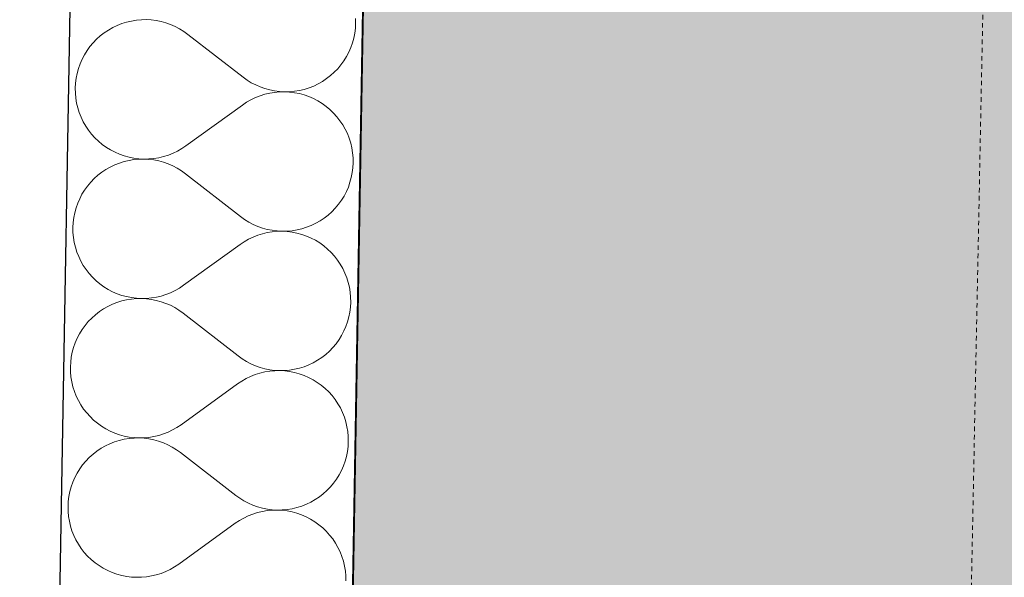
# Model space of a CAD drawing. Header units: millimetres. Extents: x -25972 to 4516, y -2839 to 20217.
# Tile 40 of 114: x -20521 to -19983, y 8548 to 8853. Entities that reach past the tile are written whole.
import ezdxf

# ---------------------------------------------------------------- set-up
doc = ezdxf.new("R2010")
doc.units = ezdxf.units.MM
doc.header["$MEASUREMENT"] = 0
doc.linetypes.add('Wipeout_Contour', pattern=[1000, 0, -1000])
doc.linetypes.add('Čárkovaná M', pattern=[4.5, 2.5, -2])
for name, color, linetype in [('7._POHLED ZÁPADNÍ_1_3D prvky fasada nove', 7, 'Continuous'), ('7._POHLED ZÁPADNÍ_1_Konstrukce - nosné', 7, 'Continuous'), ('7._POHLED ZÁPADNÍ_1_Nové_Konstrukce - nosné', 7, 'Continuous'), ('7._POHLED ZÁPADNÍ_1_Nové_Výplně – Řezové', 7, 'Continuous'), ('7._POHLED ZÁPADNÍ_1_TZB - voda', 7, 'Continuous'), ('7._POHLED ZÁPADNÍ_1_Výplně – Řezové', 7, 'Continuous')]:
    doc.layers.add(name, color=color, linetype=linetype)

# ---------------------------------------------------------------- blocks, each defined once
blk = doc.blocks.new('*X32', base_point=(-26739.77, -6860.77))
at = {"layer": '7._POHLED ZÁPADNÍ_1_Nové_Výplně – Řezové', "color": 21, "linetype": 'Continuous', "lineweight": 20, "true_color": 0xffaaaa}
for p, q in [((-20454.49, 8853.05), (-20457.2, 8852.81)), ((-20451.77, 8853.1), (-20454.49, 8853.05)), ((-20449.05, 8852.95), (-20451.77, 8853.1)), ((-20446.36, 8852.61), (-20449.05, 8852.95)), ((-20337.53, 8851.1), (-20337.58, 8853.82)), ((-20470.12, 8848.76), (-20472.48, 8847.42)), ((-20467.66, 8849.94), (-20470.12, 8848.76)), ((-20465.13, 8850.93), (-20467.66, 8849.94)), ((-20462.53, 8851.75), (-20465.13, 8850.93)), ((-20459.89, 8852.37), (-20462.53, 8851.75)), ((-20457.2, 8852.81), (-20459.89, 8852.37)), ((-20443.69, 8852.08), (-20446.36, 8852.61)), ((-20441.06, 8851.36), (-20443.69, 8852.08)), ((-20438.5, 8850.45), (-20441.06, 8851.36)), ((-20436, 8849.36), (-20438.5, 8850.45)), ((-20433.59, 8848.1), (-20436, 8849.36)), ((-20431.28, 8846.67), (-20433.59, 8848.1)), ((-20338.01, 8845.69), (-20337.67, 8848.39)), ((-20337.67, 8848.39), (-20337.53, 8851.1)), ((-20478.91, 8842.42), (-20480.8, 8840.46)), ((-20476.89, 8844.24), (-20478.91, 8842.42)), ((-20474.74, 8845.9), (-20476.89, 8844.24)), ((-20472.48, 8847.42), (-20474.74, 8845.9)), ((-20429.07, 8845.08), (-20431.28, 8846.67)), ((-20399, 8821.69), (-20429.07, 8845.08)), ((-20339.26, 8840.39), (-20338.54, 8843.02)), ((-20338.54, 8843.02), (-20338.01, 8845.69)), ((-20482.55, 8838.37), (-20484.14, 8836.16)), ((-20480.8, 8840.46), (-20482.55, 8838.37)), ((-20341.25, 8835.33), (-20340.16, 8837.83)), ((-20340.16, 8837.83), (-20339.26, 8840.39)), ((-20486.83, 8831.44), (-20487.91, 8828.94)), ((-20485.57, 8833.85), (-20486.83, 8831.44)), ((-20484.14, 8836.16), (-20485.57, 8833.85)), ((-20343.94, 8830.61), (-20342.51, 8832.92)), ((-20342.51, 8832.92), (-20341.25, 8835.33)), ((-20488.82, 8826.38), (-20489.54, 8823.75)), ((-20487.91, 8828.94), (-20488.82, 8826.38)), ((-20349.16, 8824.36), (-20347.27, 8826.31)), ((-20347.27, 8826.31), (-20345.53, 8828.4)), ((-20345.53, 8828.4), (-20343.94, 8830.61)), ((-20490.07, 8821.09), (-20490.4, 8818.39)), ((-20489.54, 8823.75), (-20490.07, 8821.09)), ((-20399, 8821.69), (-20396.8, 8820.1)), ((-20355.6, 8819.36), (-20353.33, 8820.87)), ((-20353.33, 8820.87), (-20351.19, 8822.54)), ((-20351.19, 8822.54), (-20349.16, 8824.36)), ((-20490.4, 8818.39), (-20490.55, 8815.67)), ((-20490.55, 8815.67), (-20490.5, 8812.95)), ((-20396.8, 8820.1), (-20394.48, 8818.67)), ((-20394.48, 8818.67), (-20392.07, 8817.41)), ((-20392.07, 8817.41), (-20389.58, 8816.32)), ((-20389.58, 8816.32), (-20387.01, 8815.42)), ((-20387.01, 8815.42), (-20384.39, 8814.7)), ((-20365.54, 8815.03), (-20362.95, 8815.84)), ((-20362.95, 8815.84), (-20360.41, 8816.84)), ((-20360.41, 8816.84), (-20357.96, 8818.01)), ((-20357.96, 8818.01), (-20355.6, 8819.36)), ((-20490.5, 8812.95), (-20490.26, 8810.24)), ((-20490.26, 8810.24), (-20489.82, 8807.56)), ((-20392.19, 8810.5), (-20394.64, 8809.32)), ((-20389.66, 8811.5), (-20392.19, 8810.5)), ((-20387.07, 8812.31), (-20389.66, 8811.5)), ((-20384.42, 8812.94), (-20387.07, 8812.31)), ((-20381.73, 8813.38), (-20384.42, 8812.94)), ((-20384.39, 8814.7), (-20381.72, 8814.16)), ((-20379.03, 8813.63), (-20381.73, 8813.38)), ((-20381.72, 8814.16), (-20379.02, 8813.82)), ((-20376.31, 8813.68), (-20379.03, 8813.63)), ((-20379.02, 8813.82), (-20376.31, 8813.68)), ((-20376.31, 8813.68), (-20373.59, 8813.73)), ((-20373.59, 8813.54), (-20376.31, 8813.68)), ((-20373.59, 8813.73), (-20370.88, 8813.97)), ((-20370.89, 8813.2), (-20373.59, 8813.54)), ((-20368.22, 8812.67), (-20370.89, 8813.2)), ((-20370.88, 8813.97), (-20368.19, 8814.4)), ((-20365.6, 8811.95), (-20368.22, 8812.67)), ((-20368.19, 8814.4), (-20365.54, 8815.03)), ((-20363.03, 8811.05), (-20365.6, 8811.95)), ((-20360.53, 8809.97), (-20363.03, 8811.05)), ((-20358.12, 8808.71), (-20360.53, 8809.97)), ((-20489.82, 8807.56), (-20489.19, 8804.91)), ((-20489.19, 8804.91), (-20488.38, 8802.31)), ((-20399.27, 8806.46), (-20430.14, 8784.14)), ((-20397.01, 8807.97), (-20399.27, 8806.46)), ((-20394.64, 8809.32), (-20397.01, 8807.97)), ((-20355.81, 8807.28), (-20358.12, 8808.71)), ((-20353.6, 8805.69), (-20355.81, 8807.28)), ((-20351.51, 8803.95), (-20353.6, 8805.69)), ((-20488.38, 8802.31), (-20487.38, 8799.78)), ((-20487.38, 8799.78), (-20486.2, 8797.33)), ((-20349.55, 8802.06), (-20351.51, 8803.95)), ((-20347.73, 8800.04), (-20349.55, 8802.06)), ((-20346.06, 8797.89), (-20347.73, 8800.04)), ((-20486.2, 8797.33), (-20484.86, 8794.96)), ((-20484.86, 8794.96), (-20483.34, 8792.7)), ((-20344.55, 8795.63), (-20346.06, 8797.89)), ((-20343.2, 8793.27), (-20344.55, 8795.63)), ((-20483.34, 8792.7), (-20481.67, 8790.56)), ((-20481.67, 8790.56), (-20479.85, 8788.53)), ((-20479.85, 8788.53), (-20477.9, 8786.65)), ((-20342.02, 8790.81), (-20343.2, 8793.27)), ((-20341.03, 8788.28), (-20342.02, 8790.81)), ((-20477.9, 8786.65), (-20475.81, 8784.9)), ((-20475.81, 8784.9), (-20473.6, 8783.31)), ((-20473.6, 8783.31), (-20471.28, 8781.89)), ((-20432.4, 8782.62), (-20430.14, 8784.14)), ((-20340.21, 8785.69), (-20341.03, 8788.28)), ((-20339.59, 8783.04), (-20340.21, 8785.69)), ((-20339.15, 8780.35), (-20339.59, 8783.04)), ((-20471.28, 8781.89), (-20468.87, 8780.63)), ((-20468.87, 8780.63), (-20466.38, 8779.54)), ((-20466.38, 8779.54), (-20463.81, 8778.64)), ((-20463.81, 8778.64), (-20461.18, 8777.92)), ((-20461.18, 8777.92), (-20458.52, 8777.4)), ((-20447.67, 8777.21), (-20444.99, 8777.65)), ((-20444.99, 8777.65), (-20442.34, 8778.28)), ((-20442.34, 8778.28), (-20439.74, 8779.1)), ((-20439.74, 8779.1), (-20437.21, 8780.1)), ((-20437.21, 8780.1), (-20434.76, 8781.27)), ((-20434.76, 8781.27), (-20432.4, 8782.62)), ((-20338.91, 8777.64), (-20339.15, 8780.35)), ((-20338.86, 8774.92), (-20338.91, 8777.64)), ((-20471.44, 8772.58), (-20473.81, 8771.24)), ((-20468.99, 8773.76), (-20471.44, 8772.58)), ((-20466.46, 8774.75), (-20468.99, 8773.76)), ((-20463.86, 8775.57), (-20466.46, 8774.75)), ((-20461.21, 8776.19), (-20463.86, 8775.57)), ((-20458.53, 8776.63), (-20461.21, 8776.19)), ((-20455.82, 8776.87), (-20458.53, 8776.63)), ((-20458.52, 8777.4), (-20455.82, 8777.06)), ((-20455.82, 8777.06), (-20453.1, 8776.92)), ((-20453.1, 8776.92), (-20455.82, 8776.87)), ((-20453.1, 8776.92), (-20450.38, 8776.97)), ((-20450.38, 8776.77), (-20453.1, 8776.92)), ((-20450.38, 8776.97), (-20447.67, 8777.21)), ((-20447.68, 8776.43), (-20450.38, 8776.77)), ((-20445.02, 8775.9), (-20447.68, 8776.43)), ((-20442.39, 8775.18), (-20445.02, 8775.9)), ((-20439.83, 8774.27), (-20442.39, 8775.18)), ((-20437.33, 8773.19), (-20439.83, 8774.27)), ((-20434.92, 8771.92), (-20437.33, 8773.19)), ((-20339, 8772.21), (-20338.86, 8774.92)), ((-20478.22, 8768.06), (-20480.24, 8766.24)), ((-20476.07, 8769.73), (-20478.22, 8768.06)), ((-20473.81, 8771.24), (-20476.07, 8769.73)), ((-20432.61, 8770.49), (-20434.92, 8771.92)), ((-20430.4, 8768.9), (-20432.61, 8770.49)), ((-20400.33, 8745.52), (-20430.4, 8768.9)), ((-20339.87, 8766.84), (-20339.34, 8769.51)), ((-20339.34, 8769.51), (-20339, 8772.21)), ((-20483.88, 8762.19), (-20485.47, 8759.99)), ((-20482.13, 8764.28), (-20483.88, 8762.19)), ((-20480.24, 8766.24), (-20482.13, 8764.28)), ((-20342.58, 8759.16), (-20341.49, 8761.65)), ((-20341.49, 8761.65), (-20340.59, 8764.22)), ((-20340.59, 8764.22), (-20339.87, 8766.84)), ((-20486.9, 8757.67), (-20488.16, 8755.26)), ((-20485.47, 8759.99), (-20486.9, 8757.67)), ((-20345.27, 8754.43), (-20343.84, 8756.74)), ((-20343.84, 8756.74), (-20342.58, 8759.16)), ((-20489.24, 8752.77), (-20490.15, 8750.2)), ((-20488.16, 8755.26), (-20489.24, 8752.77)), ((-20348.6, 8750.14), (-20346.86, 8752.22)), ((-20346.86, 8752.22), (-20345.27, 8754.43)), ((-20490.87, 8747.58), (-20491.39, 8744.91)), ((-20490.15, 8750.2), (-20490.87, 8747.58)), ((-20400.33, 8745.52), (-20398.12, 8743.92)), ((-20354.66, 8744.69), (-20352.51, 8746.36)), ((-20352.51, 8746.36), (-20350.49, 8748.18)), ((-20350.49, 8748.18), (-20348.6, 8750.14)), ((-20491.73, 8742.21), (-20491.88, 8739.49)), ((-20491.39, 8744.91), (-20491.73, 8742.21)), ((-20398.12, 8743.92), (-20395.81, 8742.49)), ((-20395.81, 8742.49), (-20393.4, 8741.23)), ((-20393.4, 8741.23), (-20390.91, 8740.14)), ((-20390.91, 8740.14), (-20388.34, 8739.24)), ((-20364.27, 8739.66), (-20361.74, 8740.66)), ((-20361.74, 8740.66), (-20359.29, 8741.83)), ((-20359.29, 8741.83), (-20356.92, 8743.18)), ((-20356.92, 8743.18), (-20354.66, 8744.69)), ((-20491.88, 8739.49), (-20491.83, 8736.77)), ((-20491.83, 8736.77), (-20491.58, 8734.06)), ((-20390.99, 8735.32), (-20393.52, 8734.32)), ((-20388.39, 8736.14), (-20390.99, 8735.32)), ((-20385.75, 8736.76), (-20388.39, 8736.14)), ((-20388.34, 8739.24), (-20385.72, 8738.52)), ((-20383.06, 8737.2), (-20385.75, 8736.76)), ((-20385.72, 8738.52), (-20383.05, 8737.99)), ((-20380.35, 8737.45), (-20383.06, 8737.2)), ((-20383.05, 8737.99), (-20380.35, 8737.65)), ((-20380.35, 8737.65), (-20377.63, 8737.5)), ((-20377.63, 8737.5), (-20380.35, 8737.45)), ((-20377.63, 8737.5), (-20374.91, 8737.55)), ((-20374.92, 8737.36), (-20377.63, 8737.5)), ((-20372.22, 8737.02), (-20374.92, 8737.36)), ((-20374.91, 8737.55), (-20372.2, 8737.79)), ((-20369.55, 8736.49), (-20372.22, 8737.02)), ((-20372.2, 8737.79), (-20369.52, 8738.22)), ((-20366.92, 8735.78), (-20369.55, 8736.49)), ((-20369.52, 8738.22), (-20366.87, 8738.85)), ((-20364.36, 8734.87), (-20366.92, 8735.78)), ((-20366.87, 8738.85), (-20364.27, 8739.66)), ((-20361.86, 8733.79), (-20364.36, 8734.87)), ((-20491.58, 8734.06), (-20491.15, 8731.38)), ((-20491.15, 8731.38), (-20490.52, 8728.73)), ((-20400.6, 8730.28), (-20431.47, 8707.96)), ((-20398.34, 8731.79), (-20400.6, 8730.28)), ((-20395.97, 8733.14), (-20398.34, 8731.79)), ((-20393.52, 8734.32), (-20395.97, 8733.14)), ((-20359.45, 8732.53), (-20361.86, 8733.79)), ((-20357.13, 8731.1), (-20359.45, 8732.53)), ((-20354.93, 8729.51), (-20357.13, 8731.1)), ((-20352.84, 8727.77), (-20354.93, 8729.51)), ((-20490.52, 8728.73), (-20489.71, 8726.13)), ((-20489.71, 8726.13), (-20488.71, 8723.6)), ((-20350.88, 8725.88), (-20352.84, 8727.77)), ((-20349.06, 8723.86), (-20350.88, 8725.88)), ((-20488.71, 8723.6), (-20487.53, 8721.15)), ((-20487.53, 8721.15), (-20486.19, 8718.79)), ((-20486.19, 8718.79), (-20484.67, 8716.52)), ((-20347.39, 8721.71), (-20349.06, 8723.86)), ((-20345.88, 8719.45), (-20347.39, 8721.71)), ((-20344.53, 8717.09), (-20345.88, 8719.45)), ((-20484.67, 8716.52), (-20483, 8714.38)), ((-20483, 8714.38), (-20481.18, 8712.35)), ((-20343.35, 8714.63), (-20344.53, 8717.09)), ((-20342.36, 8712.1), (-20343.35, 8714.63)), ((-20481.18, 8712.35), (-20479.22, 8710.47)), ((-20479.22, 8710.47), (-20477.13, 8708.72)), ((-20477.13, 8708.72), (-20474.93, 8707.13)), ((-20433.73, 8706.44), (-20431.47, 8707.96)), ((-20341.54, 8709.51), (-20342.36, 8712.1)), ((-20340.91, 8706.86), (-20341.54, 8709.51)), ((-20474.93, 8707.13), (-20472.61, 8705.71)), ((-20472.61, 8705.71), (-20470.2, 8704.45)), ((-20470.2, 8704.45), (-20467.7, 8703.36)), ((-20467.7, 8703.36), (-20465.14, 8702.46)), ((-20465.14, 8702.46), (-20462.51, 8701.74)), ((-20443.67, 8702.1), (-20441.07, 8702.92)), ((-20441.07, 8702.92), (-20438.54, 8703.92)), ((-20438.54, 8703.92), (-20436.09, 8705.09)), ((-20436.09, 8705.09), (-20433.73, 8706.44)), ((-20340.48, 8704.18), (-20340.91, 8706.86)), ((-20340.23, 8701.47), (-20340.48, 8704.18)), ((-20470.32, 8697.58), (-20472.77, 8696.4)), ((-20467.79, 8698.57), (-20470.32, 8697.58)), ((-20465.19, 8699.39), (-20467.79, 8698.57)), ((-20462.54, 8700.01), (-20465.19, 8699.39)), ((-20459.86, 8700.45), (-20462.54, 8700.01)), ((-20462.51, 8701.74), (-20459.84, 8701.22)), ((-20457.15, 8700.69), (-20459.86, 8700.45)), ((-20459.84, 8701.22), (-20457.14, 8700.88)), ((-20454.43, 8700.74), (-20457.15, 8700.69)), ((-20457.14, 8700.88), (-20454.43, 8700.74)), ((-20454.43, 8700.74), (-20451.71, 8700.79)), ((-20451.71, 8700.59), (-20454.43, 8700.74)), ((-20451.71, 8700.79), (-20449, 8701.03)), ((-20449.01, 8700.25), (-20451.71, 8700.59)), ((-20446.34, 8699.72), (-20449.01, 8700.25)), ((-20449, 8701.03), (-20446.31, 8701.47)), ((-20443.72, 8699), (-20446.34, 8699.72)), ((-20446.31, 8701.47), (-20443.67, 8702.1)), ((-20441.16, 8698.09), (-20443.72, 8699)), ((-20438.66, 8697.01), (-20441.16, 8698.09)), ((-20436.25, 8695.74), (-20438.66, 8697.01)), ((-20340.33, 8696.03), (-20340.18, 8698.75)), ((-20340.18, 8698.75), (-20340.23, 8701.47)), ((-20479.55, 8691.88), (-20481.57, 8690.06)), ((-20477.4, 8693.55), (-20479.55, 8691.88)), ((-20475.14, 8695.06), (-20477.4, 8693.55)), ((-20472.77, 8696.4), (-20475.14, 8695.06)), ((-20433.94, 8694.31), (-20436.25, 8695.74)), ((-20431.73, 8692.72), (-20433.94, 8694.31)), ((-20401.66, 8669.34), (-20431.73, 8692.72)), ((-20341.2, 8690.66), (-20340.67, 8693.33)), ((-20340.67, 8693.33), (-20340.33, 8696.03)), ((-20483.46, 8688.1), (-20485.2, 8686.01)), ((-20481.57, 8690.06), (-20483.46, 8688.1)), ((-20342.82, 8685.47), (-20341.91, 8688.04)), ((-20341.91, 8688.04), (-20341.2, 8690.66)), ((-20488.22, 8681.49), (-20489.48, 8679.08)), ((-20486.8, 8683.81), (-20488.22, 8681.49)), ((-20485.2, 8686.01), (-20486.8, 8683.81)), ((-20345.16, 8680.57), (-20343.9, 8682.98)), ((-20343.9, 8682.98), (-20342.82, 8685.47)), ((-20490.57, 8676.59), (-20491.47, 8674.02)), ((-20489.48, 8679.08), (-20490.57, 8676.59)), ((-20349.93, 8673.96), (-20348.19, 8676.04)), ((-20348.19, 8676.04), (-20346.59, 8678.25)), ((-20346.59, 8678.25), (-20345.16, 8680.57)), ((-20492.19, 8671.4), (-20492.72, 8668.73)), ((-20491.47, 8674.02), (-20492.19, 8671.4)), ((-20355.99, 8668.51), (-20353.84, 8670.18)), ((-20353.84, 8670.18), (-20351.82, 8672)), ((-20351.82, 8672), (-20349.93, 8673.96)), ((-20493.06, 8666.03), (-20493.21, 8663.31)), ((-20492.72, 8668.73), (-20493.06, 8666.03)), ((-20401.66, 8669.34), (-20399.45, 8667.74)), ((-20399.45, 8667.74), (-20397.14, 8666.31)), ((-20397.14, 8666.31), (-20394.73, 8665.05)), ((-20394.73, 8665.05), (-20392.23, 8663.96)), ((-20363.07, 8664.48), (-20360.62, 8665.65)), ((-20360.62, 8665.65), (-20358.25, 8667)), ((-20358.25, 8667), (-20355.99, 8668.51)), ((-20493.21, 8663.31), (-20493.16, 8660.59)), ((-20493.16, 8660.59), (-20492.91, 8657.88)), ((-20389.72, 8659.96), (-20392.32, 8659.14)), ((-20392.23, 8663.96), (-20389.67, 8663.06)), ((-20387.08, 8660.59), (-20389.72, 8659.96)), ((-20389.67, 8663.06), (-20387.05, 8662.34)), ((-20384.39, 8661.02), (-20387.08, 8660.59)), ((-20387.05, 8662.34), (-20384.38, 8661.81)), ((-20381.68, 8661.27), (-20384.39, 8661.02)), ((-20384.38, 8661.81), (-20381.68, 8661.47)), ((-20381.68, 8661.47), (-20378.96, 8661.32)), ((-20378.96, 8661.32), (-20381.68, 8661.27)), ((-20378.96, 8661.32), (-20376.24, 8661.37)), ((-20376.24, 8661.18), (-20378.96, 8661.32)), ((-20376.24, 8661.37), (-20373.53, 8661.61)), ((-20373.55, 8660.84), (-20376.24, 8661.18)), ((-20370.88, 8660.31), (-20373.55, 8660.84)), ((-20373.53, 8661.61), (-20370.85, 8662.05)), ((-20368.25, 8659.6), (-20370.88, 8660.31)), ((-20370.85, 8662.05), (-20368.2, 8662.67)), ((-20365.69, 8658.69), (-20368.25, 8659.6)), ((-20368.2, 8662.67), (-20365.6, 8663.48)), ((-20365.6, 8663.48), (-20363.07, 8664.48)), ((-20492.91, 8657.88), (-20492.48, 8655.2)), ((-20492.48, 8655.2), (-20491.85, 8652.55)), ((-20401.92, 8654.1), (-20432.79, 8631.78)), ((-20399.66, 8655.62), (-20401.92, 8654.1)), ((-20397.3, 8656.96), (-20399.66, 8655.62)), ((-20394.85, 8658.14), (-20397.3, 8656.96)), ((-20392.32, 8659.14), (-20394.85, 8658.14)), ((-20363.19, 8657.61), (-20365.69, 8658.69)), ((-20360.78, 8656.35), (-20363.19, 8657.61)), ((-20358.46, 8654.92), (-20360.78, 8656.35)), ((-20356.25, 8653.33), (-20358.46, 8654.92)), ((-20491.85, 8652.55), (-20491.03, 8649.95)), ((-20491.03, 8649.95), (-20490.04, 8647.42)), ((-20354.17, 8651.59), (-20356.25, 8653.33)), ((-20352.21, 8649.7), (-20354.17, 8651.59)), ((-20350.39, 8647.68), (-20352.21, 8649.7)), ((-20490.04, 8647.42), (-20488.86, 8644.97)), ((-20488.86, 8644.97), (-20487.51, 8642.61)), ((-20348.72, 8645.53), (-20350.39, 8647.68)), ((-20347.2, 8643.27), (-20348.72, 8645.53)), ((-20345.86, 8640.91), (-20347.2, 8643.27)), ((-20487.51, 8642.61), (-20486, 8640.35)), ((-20486, 8640.35), (-20484.33, 8638.2)), ((-20484.33, 8638.2), (-20482.51, 8636.18)), ((-20344.68, 8638.46), (-20345.86, 8640.91)), ((-20343.68, 8635.92), (-20344.68, 8638.46)), ((-20482.51, 8636.18), (-20480.55, 8634.29)), ((-20480.55, 8634.29), (-20478.46, 8632.55)), ((-20478.46, 8632.55), (-20476.25, 8630.96)), ((-20342.87, 8633.33), (-20343.68, 8635.92)), ((-20342.24, 8630.68), (-20342.87, 8633.33)), ((-20476.25, 8630.96), (-20473.94, 8629.53)), ((-20473.94, 8629.53), (-20471.53, 8628.27)), ((-20471.53, 8628.27), (-20469.03, 8627.19)), ((-20469.03, 8627.19), (-20466.47, 8626.28)), ((-20442.4, 8626.74), (-20439.87, 8627.74)), ((-20439.87, 8627.74), (-20437.42, 8628.91)), ((-20437.42, 8628.91), (-20435.05, 8630.26)), ((-20435.05, 8630.26), (-20432.79, 8631.78)), ((-20341.81, 8628), (-20342.24, 8630.68)), ((-20341.56, 8625.29), (-20341.81, 8628)), ((-20469.12, 8622.4), (-20471.65, 8621.4)), ((-20466.52, 8623.21), (-20469.12, 8622.4)), ((-20463.87, 8623.83), (-20466.52, 8623.21)), ((-20466.47, 8626.28), (-20463.84, 8625.57)), ((-20461.19, 8624.27), (-20463.87, 8623.83)), ((-20463.84, 8625.57), (-20461.17, 8625.04)), ((-20458.48, 8624.51), (-20461.19, 8624.27)), ((-20461.17, 8625.04), (-20458.47, 8624.7)), ((-20455.76, 8624.56), (-20458.48, 8624.51)), ((-20458.47, 8624.7), (-20455.76, 8624.56)), ((-20455.76, 8624.56), (-20453.04, 8624.61)), ((-20453.04, 8624.41), (-20455.76, 8624.56)), ((-20453.04, 8624.61), (-20450.33, 8624.86)), ((-20450.34, 8624.07), (-20453.04, 8624.41)), ((-20447.67, 8623.54), (-20450.34, 8624.07)), ((-20450.33, 8624.86), (-20447.64, 8625.29)), ((-20445.05, 8622.82), (-20447.67, 8623.54)), ((-20447.64, 8625.29), (-20444.99, 8625.92)), ((-20442.48, 8621.91), (-20445.05, 8622.82)), ((-20444.99, 8625.92), (-20442.4, 8626.74)), ((-20439.99, 8620.83), (-20442.48, 8621.91)), ((-20341.66, 8619.85), (-20341.51, 8622.57)), ((-20341.51, 8622.57), (-20341.56, 8625.29)), ((-20478.73, 8617.37), (-20480.88, 8615.7)), ((-20476.47, 8618.88), (-20478.73, 8617.37)), ((-20474.1, 8620.23), (-20476.47, 8618.88)), ((-20471.65, 8621.4), (-20474.1, 8620.23)), ((-20437.58, 8619.57), (-20439.99, 8620.83)), ((-20435.27, 8618.13), (-20437.58, 8619.57)), ((-20433.06, 8616.54), (-20435.27, 8618.13)), ((-20402.99, 8593.16), (-20433.06, 8616.54)), ((-20342.52, 8614.48), (-20341.99, 8617.15)), ((-20341.99, 8617.15), (-20341.66, 8619.85)), ((-20484.79, 8611.92), (-20486.53, 8609.84)), ((-20482.9, 8613.88), (-20484.79, 8611.92)), ((-20480.88, 8615.7), (-20482.9, 8613.88)), ((-20344.15, 8609.29), (-20343.24, 8611.86)), ((-20343.24, 8611.86), (-20342.52, 8614.48)), ((-20488.12, 8607.63), (-20489.55, 8605.31)), ((-20486.53, 8609.84), (-20488.12, 8607.63)), ((-20346.49, 8604.39), (-20345.23, 8606.8)), ((-20345.23, 8606.8), (-20344.15, 8609.29)), ((-20491.9, 8600.41), (-20492.8, 8597.84)), ((-20490.81, 8602.9), (-20491.9, 8600.41)), ((-20489.55, 8605.31), (-20490.81, 8602.9)), ((-20349.51, 8599.87), (-20347.92, 8602.07)), ((-20347.92, 8602.07), (-20346.49, 8604.39)), ((-20493.52, 8595.22), (-20494.05, 8592.55)), ((-20492.8, 8597.84), (-20493.52, 8595.22)), ((-20355.17, 8594), (-20353.15, 8595.82)), ((-20353.15, 8595.82), (-20351.26, 8597.78)), ((-20351.26, 8597.78), (-20349.51, 8599.87)), ((-20494.39, 8589.85), (-20494.53, 8587.13)), ((-20494.05, 8592.55), (-20494.39, 8589.85)), ((-20402.99, 8593.16), (-20400.78, 8591.57)), ((-20400.78, 8591.57), (-20398.47, 8590.13)), ((-20398.47, 8590.13), (-20396.06, 8588.87)), ((-20361.94, 8589.47), (-20359.58, 8590.82)), ((-20359.58, 8590.82), (-20357.32, 8592.33)), ((-20357.32, 8592.33), (-20355.17, 8594)), ((-20494.53, 8587.13), (-20494.48, 8584.41)), ((-20494.48, 8584.41), (-20494.24, 8581.7)), ((-20396.06, 8588.87), (-20393.56, 8587.79)), ((-20393.56, 8587.79), (-20391, 8586.88)), ((-20388.4, 8584.41), (-20391.05, 8583.78)), ((-20391, 8586.88), (-20388.37, 8586.16)), ((-20385.72, 8584.84), (-20388.4, 8584.41)), ((-20388.37, 8586.16), (-20385.71, 8585.63)), ((-20383.01, 8585.09), (-20385.72, 8584.84)), ((-20385.71, 8585.63), (-20383.01, 8585.29)), ((-20383.01, 8585.29), (-20380.29, 8585.14)), ((-20380.29, 8585.14), (-20383.01, 8585.09)), ((-20380.29, 8585.14), (-20377.57, 8585.19)), ((-20377.57, 8585), (-20380.29, 8585.14)), ((-20377.57, 8585.19), (-20374.86, 8585.43)), ((-20374.87, 8584.66), (-20377.57, 8585)), ((-20372.2, 8584.13), (-20374.87, 8584.66)), ((-20374.86, 8585.43), (-20372.17, 8585.87)), ((-20369.58, 8583.42), (-20372.2, 8584.13)), ((-20372.17, 8585.87), (-20369.53, 8586.49)), ((-20369.53, 8586.49), (-20366.93, 8587.3)), ((-20366.93, 8587.3), (-20364.4, 8588.3)), ((-20364.4, 8588.3), (-20361.94, 8589.47)), ((-20494.24, 8581.7), (-20493.8, 8579.02)), ((-20493.8, 8579.02), (-20493.18, 8576.37)), ((-20400.99, 8579.44), (-20403.25, 8577.92)), ((-20398.63, 8580.79), (-20400.99, 8579.44)), ((-20396.18, 8581.96), (-20398.63, 8580.79)), ((-20393.65, 8582.96), (-20396.18, 8581.96)), ((-20391.05, 8583.78), (-20393.65, 8582.96)), ((-20367.01, 8582.51), (-20369.58, 8583.42)), ((-20364.52, 8581.43), (-20367.01, 8582.51)), ((-20362.11, 8580.17), (-20364.52, 8581.43)), ((-20359.79, 8578.74), (-20362.11, 8580.17)), ((-20493.18, 8576.37), (-20492.36, 8573.78)), ((-20492.36, 8573.78), (-20491.36, 8571.24)), ((-20403.25, 8577.92), (-20434.12, 8555.6)), ((-20357.58, 8577.15), (-20359.79, 8578.74)), ((-20355.49, 8575.41), (-20357.58, 8577.15)), ((-20353.54, 8573.52), (-20355.49, 8575.41)), ((-20351.72, 8571.5), (-20353.54, 8573.52)), ((-20491.36, 8571.24), (-20490.19, 8568.79)), ((-20490.19, 8568.79), (-20488.84, 8566.43)), ((-20350.05, 8569.35), (-20351.72, 8571.5)), ((-20348.53, 8567.09), (-20350.05, 8569.35)), ((-20488.84, 8566.43), (-20487.33, 8564.17)), ((-20487.33, 8564.17), (-20485.66, 8562.02)), ((-20347.18, 8564.73), (-20348.53, 8567.09)), ((-20346.01, 8562.28), (-20347.18, 8564.73)), ((-20485.66, 8562.02), (-20483.84, 8560)), ((-20483.84, 8560), (-20481.88, 8558.11)), ((-20481.88, 8558.11), (-20479.79, 8556.37)), ((-20345.01, 8559.75), (-20346.01, 8562.28)), ((-20344.2, 8557.15), (-20345.01, 8559.75)), ((-20479.79, 8556.37), (-20477.58, 8554.78)), ((-20477.58, 8554.78), (-20475.27, 8553.35)), ((-20475.27, 8553.35), (-20472.86, 8552.09)), ((-20472.86, 8552.09), (-20470.36, 8551.01)), ((-20441.2, 8551.56), (-20438.74, 8552.74)), ((-20438.74, 8552.74), (-20436.38, 8554.08)), ((-20436.38, 8554.08), (-20434.12, 8555.6)), ((-20343.57, 8554.5), (-20344.2, 8557.15)), ((-20343.13, 8551.82), (-20343.57, 8554.5)), ((-20470.36, 8551.01), (-20467.79, 8550.1)), ((-20467.79, 8550.1), (-20465.17, 8549.39)), ((-20465.17, 8549.39), (-20462.5, 8548.86)), ((-20462.5, 8548.86), (-20459.8, 8548.52)), ((-20459.8, 8548.52), (-20457.08, 8548.38)), ((-20457.08, 8548.38), (-20454.36, 8548.43)), ((-20454.36, 8548.43), (-20451.65, 8548.68)), ((-20451.65, 8548.68), (-20448.97, 8549.11)), ((-20448.97, 8549.11), (-20446.32, 8549.74)), ((-20446.32, 8549.74), (-20443.73, 8550.56)), ((-20443.73, 8550.56), (-20441.2, 8551.56)), ((-20342.89, 8549.11), (-20343.13, 8551.82)), ((-20342.84, 8546.39), (-20342.89, 8549.11))]:
    blk.add_line(p, q, dxfattribs=at)

msp = doc.modelspace()

# ---------------------------------------------------------------- hatches: boundary and pattern name
at = {"layer": '7._POHLED ZÁPADNÍ_1_Výplně – Řezové', "linetype": 'Continuous', "lineweight": 13}
msp.add_hatch(color=254, dxfattribs=at).paths.add_polyline_path([(-20320.09, 9632.64), (-20358.32, 7440.14), (-19983.37, 7433.6), (-19945.7, 9594.71)])

# ---------------------------------------------------------------- linework, layer by layer
at = {"layer": '7._POHLED ZÁPADNÍ_1_Konstrukce - nosné', "color": 7, "linetype": 'Continuous', "lineweight": 50, "flags": 128}
msp.add_lwpolyline([(-20313.53, 10008.89), (-20358.32, 7440.14)], dxfattribs=at)
at = {"layer": '7._POHLED ZÁPADNÍ_1_TZB - voda', "color": 142, "linetype": 'Čárkovaná M', "lineweight": 20, "true_color": 0x0080c0}
msp.add_line((-20064.76, 5352.92), (-19983.41, 9446.38), dxfattribs=at)

# ---------------------------------------------------------------- next in the draw order: wipeouts: each hides what was drawn before it
at = {"color": 254, "linetype": 'Wipeout_Contour', "lineweight": 0, "ltscale": 110482.628501}
msp.add_wipeout([(-20473.28, 10024.95), (-20520.91, 7292.94), (-20370.93, 7290.33), (-20360.93, 7290.15), (-20313.53, 10008.83)], dxfattribs=at).dxf.layer = '7._POHLED ZÁPADNÍ_1_Nové_Výplně – Řezové'

# ---------------------------------------------------------------- next in the draw order: linework, layer by layer
at = {"layer": '7._POHLED ZÁPADNÍ_1_Nové_Konstrukce - nosné', "color": 1, "linetype": 'Continuous', "lineweight": 25, "flags": 128}
for points in [[(-20470.48, 10185.48), (-20520.91, 7292.94)], [(-20360.93, 7290.15), (-20313.53, 10008.83)]]:
    msp.add_lwpolyline(points, dxfattribs=at)

# ---------------------------------------------------------------- next in the draw order: block references
at = {"layer": '7._POHLED ZÁPADNÍ_1_3D prvky fasada nove', "color": 9, "linetype": 'Continuous', "lineweight": 13}
msp.add_blockref('*X32', (-26739.77, -6860.77), dxfattribs=at)

doc.saveas('drawing.dxf')
